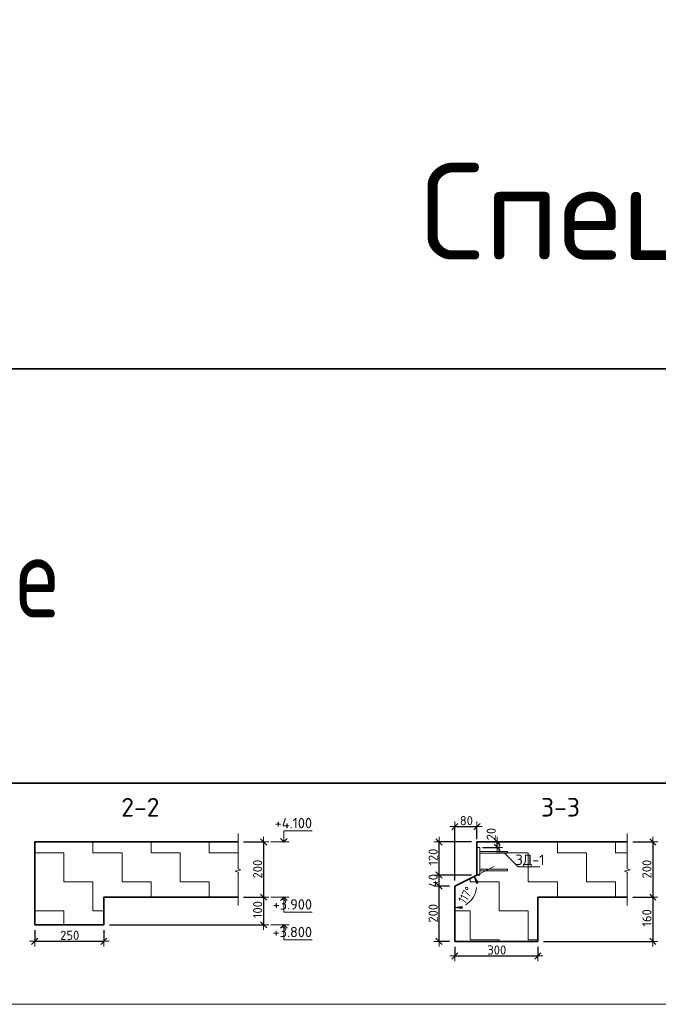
# Model space of a CAD drawing. Header units: metres. Extents: x -38 to 97, y -15 to 21.
# Tile 86 of 89: x 73.02 to 75.34, y 12.47 to 16.04. Entities that reach past the tile are written whole.
import ezdxf

# ---------------------------------------------------------------- set-up
doc = ezdxf.new("R2010")
doc.units = ezdxf.units.M
doc.header["$PDMODE"] = 65
for name, color, linetype, lineweight in [('XR$3$Перекрытие_ Сборный элемент', 7, 'Continuous', 35), ('XR$3$Размерная линия_ общее', 7, 'Continuous', 13), ('XR$3$Текст_ общее_1', 7, 'Continuous', 13), ('XR$4$Текст_ примечание', 7, 'Continuous', 13)]:
    doc.layers.add(name, color=color, linetype=linetype, lineweight=lineweight)
doc.styles.add('ISOCPEUR', font='txt')
doc.dimstyles.new('DIMSTYLE_11', dxfattribs={"dimtxt": 0.033, "dimasz": 0.0375, "dimexe": 0, "dimexo": 0, "dimgap": 0.0165, "dimtad": 2, "dimdec": 0, "dimlfac": 1000, "dimrnd": 1, "dimzin": 12, "dimdsep": 46, "dimtxsty": 'ISOCPEUR', "dimblk1": 'ALL_ML_STRICH', "dimblk2": 'ALL_ML_STRICH', "dimsah": 1, "dimcen": 0, "dimclrd": 7, "dimclre": 256, "dimclrt": 7, "dimadec": 0, "dimazin": 0, "dimtfac": 1, "dimtdec": 0, "dimtix": 1, "dimtmove": 2, "dimatfit": 3, "dimfxl": 0, "dimtvp": 1.2, "dimtzin": 0, "dimlwd": 0, "dimlwe": -3, "dimarcsym": 0})
doc.dimstyles.new('DIMSTYLE_28', dxfattribs={"dimtxt": 0.033, "dimasz": 0.0375, "dimexe": 0, "dimexo": 0, "dimgap": 0.0165, "dimtad": 2, "dimdec": 0, "dimlfac": 1000, "dimrnd": 5, "dimzin": 12, "dimdsep": 46, "dimtxsty": 'ISOCPEUR', "dimblk1": 'ALL_ML_STRICH', "dimblk2": 'ALL_ML_STRICH', "dimsah": 1, "dimcen": 0, "dimclrd": 7, "dimclre": 256, "dimclrt": 7, "dimadec": 0, "dimazin": 0, "dimtfac": 1, "dimtdec": 0, "dimtix": 1, "dimtmove": 2, "dimatfit": 3, "dimfxl": 0, "dimtzin": 0, "dimlwd": 0, "dimlwe": -3, "dimarcsym": 0})
doc.dimstyles.new('DIMSTYLE_29', dxfattribs={"dimtxt": 0.033, "dimasz": 0.0375, "dimexe": 0, "dimexo": 0, "dimgap": 0.0165, "dimtad": 2, "dimdec": 0, "dimlfac": 1000, "dimrnd": 5, "dimzin": 12, "dimdsep": 46, "dimtxsty": 'ISOCPEUR', "dimblk1": 'ALL_ML_STRICH', "dimblk2": 'ALL_ML_STRICH', "dimsah": 1, "dimcen": 0, "dimclrd": 7, "dimclre": 256, "dimclrt": 7, "dimadec": 0, "dimazin": 0, "dimtfac": 1, "dimtdec": 0, "dimtix": 1, "dimtmove": 2, "dimatfit": 3, "dimfxl": 0, "dimtvp": 1.2, "dimtzin": 0, "dimlwd": 0, "dimlwe": -3, "dimarcsym": 0})
doc.dimstyles.new('DIMSTYLE_30', dxfattribs={"dimtxt": 0.033, "dimasz": 0.0375, "dimexe": 0, "dimexo": 0, "dimgap": 0.0165, "dimtad": 2, "dimdec": 0, "dimlfac": 1000, "dimrnd": 5, "dimzin": 12, "dimdsep": 46, "dimtxsty": 'ISOCPEUR', "dimblk1": 'ALL_ML_STRICH', "dimblk2": 'ALL_ML_STRICH', "dimsah": 1, "dimcen": 0, "dimclrd": 7, "dimclre": 256, "dimclrt": 7, "dimadec": 0, "dimazin": 0, "dimtfac": 1, "dimtdec": 0, "dimtix": 1, "dimtmove": 2, "dimatfit": 3, "dimfxl": 0, "dimtzin": 0, "dimlwd": 0, "dimlwe": -3, "dimarcsym": 0})
doc.dimstyles.new('DIMSTYLE_8', dxfattribs={"dimtxt": 0.033, "dimasz": 0.0375, "dimexe": 0, "dimexo": 0, "dimgap": 0.0165, "dimtad": 2, "dimdec": 0, "dimlfac": 1000, "dimrnd": 1, "dimzin": 12, "dimdsep": 46, "dimtxsty": 'ISOCPEUR', "dimblk1": 'ALL_ML_STRICH', "dimblk2": 'ALL_ML_STRICH', "dimsah": 1, "dimcen": 0, "dimclrd": 7, "dimclre": 256, "dimclrt": 7, "dimadec": 0, "dimazin": 0, "dimtfac": 1, "dimtdec": 0, "dimtix": 1, "dimtmove": 2, "dimatfit": 3, "dimfxl": 0, "dimtzin": 0, "dimlwd": 0, "dimlwe": -3, "dimarcsym": 0})
pattern_1 = [(0, (0.21, 0.21), (0.105, 0.105), [0.105, -0.105]), (90, (0.21, 0.21), (-0.105, 0.105), [0.105, -0.105])]

# ---------------------------------------------------------------- blocks, each defined once
blk = doc.blocks.new('ЭЛЕМЕНТ_УЗОРА_3')
at = {"color": 7, "linetype": 'Continuous', "lineweight": 13, "transparency": 33554687}
blk.add_line((73.8149, 12.8295), (73.8149, 12.8295), dxfattribs=at)
blk.add_lwpolyline([(73.8149, 13.0895), (73.8149, 12.9623), (73.8249, 12.9587), (73.8049, 12.9538), (73.8149, 12.9496), (73.8149, 12.8295)], dxfattribs=at)
blk = doc.blocks.new('СЛОЖНЫЙ_ОБЪЕКТ_3')
at = {"color": 7, "linetype": 'Continuous', "lineweight": 13, "transparency": 33554687}
blk.add_line((74.0002, 13.0595), (73.9336, 13.0595), dxfattribs=at)
blk.add_lwpolyline([(73.9802, 13.0595), (73.9802, 13.0995), (74.0826, 13.0995)], dxfattribs=at)
at = {"color": 7, "linetype": 'Continuous', "lineweight": 35, "transparency": 33554687}
blk.add_lwpolyline([(73.9681, 13.0716), (73.9802, 13.0595), (73.9923, 13.0716)], dxfattribs=at)
blk = doc.blocks.new('СЛОЖНЫЙ_ОБЪЕКТ_4')
at = {"color": 7, "linetype": 'Continuous', "lineweight": 13, "transparency": 33554687}
blk.add_line((74.0002, 12.8595), (73.9336, 12.8595), dxfattribs=at)
at = {"color": 7, "linetype": 'Continuous', "lineweight": 35, "transparency": 33554687}
blk.add_lwpolyline([(73.9681, 12.8474), (73.9802, 12.8595), (73.9923, 12.8474)], dxfattribs=at)
at = {"color": 7, "linetype": 'Continuous', "lineweight": 13, "transparency": 33554687}
blk.add_lwpolyline([(73.9802, 12.8595), (73.9802, 12.8055), (74.0826, 12.8055)], dxfattribs=at)
blk = doc.blocks.new('ALL_ML_STRICH')
at = {"color": 0, "linetype": 'ByBlock', "lineweight": -2}
for p, q in [((-1, 0), (0.5, 0)), ((-0.3, -0.3), (0.3, 0.3)), ((0, -0.5), (0, 0.5))]:
    blk.add_line(p, q, dxfattribs=at)
blk = doc.blocks.new('*D52')
at = {"layer": 'DEFPOINTS', "color": 7, "linetype": 'Continuous', "lineweight": 13, "transparency": 33554687}
for p in [(73.8149, 13.0595), (73.9073, 13.0595), (73.8149, 12.8595)]:
    blk.add_point(p, dxfattribs=at)
at = {"layer": 'XR$3$Размерная линия_ общее', "color": 253, "linetype": 'Continuous', "lineweight": -2, "true_color": 0xa0a0a0, "transparency": 33554687}
for p, q in [((73.8349, 13.0595), (73.9073, 13.0595)), ((73.8349, 12.8595), (73.9073, 12.8595))]:
    blk.add_line(p, q, dxfattribs=at)
at = {"layer": 'XR$3$Размерная линия_ общее', "color": 7, "linetype": 'Continuous', "lineweight": -2, "transparency": 33554687}
blk.add_line((73.9073, 13.0595), (73.9073, 12.8595), dxfattribs=at)
at = {"layer": 'XR$3$Размерная линия_ общее', "color": 7, "linetype": 'Continuous', "lineweight": 13, "transparency": 33554687, "xscale": 0.0375, "yscale": 0.0375, "zscale": 0.0375}
for p, rotation in [((73.9073, 13.0595), 90), ((73.9073, 12.8595), 270)]:
    blk.add_blockref('ALL_ML_STRICH', p, dxfattribs=dict(at, rotation=rotation))
at = {"layer": 'XR$3$Размерная линия_ общее', "color": 7, "linetype": 'Continuous', "lineweight": 13, "transparency": 33554687, "insert": (73.8858, 12.9611), "char_height": 0.033, "width": 0.099, "attachment_point": 5, "rotation": 90, "style": 'ISOCPEUR'}
blk.add_mtext('\\A1;{200}', dxfattribs=at)
blk = doc.blocks.new('*D53')
at = {"layer": 'DEFPOINTS', "color": 7, "linetype": 'Continuous', "lineweight": 13, "transparency": 33554687}
for p in [(73.8149, 12.8595), (73.9073, 12.8595), (73.3294, 12.7595)]:
    blk.add_point(p, dxfattribs=at)
at = {"layer": 'XR$3$Размерная линия_ общее', "color": 253, "linetype": 'Continuous', "lineweight": -2, "true_color": 0xa0a0a0, "transparency": 33554687}
for p, q in [((73.8349, 12.8595), (73.9073, 12.8595)), ((73.3494, 12.7595), (73.9073, 12.7595))]:
    blk.add_line(p, q, dxfattribs=at)
at = {"layer": 'XR$3$Размерная линия_ общее', "color": 7, "linetype": 'Continuous', "lineweight": -2, "transparency": 33554687}
blk.add_line((73.9073, 12.8595), (73.9073, 12.7595), dxfattribs=at)
at = {"layer": 'XR$3$Размерная линия_ общее', "color": 7, "linetype": 'Continuous', "lineweight": 13, "transparency": 33554687, "xscale": 0.0375, "yscale": 0.0375, "zscale": 0.0375}
for p, rotation in [((73.9073, 12.8595), 90), ((73.9073, 12.7595), 270)]:
    blk.add_blockref('ALL_ML_STRICH', p, dxfattribs=dict(at, rotation=rotation))
at = {"layer": 'XR$3$Размерная линия_ общее', "color": 7, "linetype": 'Continuous', "lineweight": 13, "transparency": 33554687, "insert": (73.8858, 12.8144), "char_height": 0.033, "width": 0.099, "attachment_point": 5, "rotation": 90, "style": 'ISOCPEUR'}
blk.add_mtext('\\A1;{100}', dxfattribs=at)
blk = doc.blocks.new('СЛОЖНЫЙ_ОБЪЕКТ_5')
at = {"color": 7, "linetype": 'Continuous', "lineweight": 13, "transparency": 33554687}
blk.add_line((74.0002, 12.7595), (73.9336, 12.7595), dxfattribs=at)
at = {"color": 7, "linetype": 'Continuous', "lineweight": 35, "transparency": 33554687}
blk.add_lwpolyline([(73.9681, 12.7474), (73.9802, 12.7595), (73.9923, 12.7474)], dxfattribs=at)
at = {"color": 7, "linetype": 'Continuous', "lineweight": 13, "transparency": 33554687}
blk.add_lwpolyline([(73.9802, 12.7595), (73.9802, 12.7055), (74.0826, 12.7055)], dxfattribs=at)
blk = doc.blocks.new('*D55')
at = {"layer": 'DEFPOINTS', "color": 7, "linetype": 'Continuous', "lineweight": 13, "transparency": 33554687}
for p in [(73.0794, 12.7595), (73.3294, 12.7595), (73.0794, 12.7)]:
    blk.add_point(p, dxfattribs=at)
at = {"layer": 'XR$3$Размерная линия_ общее', "color": 253, "linetype": 'Continuous', "lineweight": -2, "true_color": 0xa0a0a0, "transparency": 33554687}
for p, q in [((73.0794, 12.7395), (73.0794, 12.7)), ((73.3294, 12.7395), (73.3294, 12.7))]:
    blk.add_line(p, q, dxfattribs=at)
at = {"layer": 'XR$3$Размерная линия_ общее', "color": 7, "linetype": 'Continuous', "lineweight": -2, "transparency": 33554687}
blk.add_line((73.0794, 12.7), (73.3294, 12.7), dxfattribs=at)
at = {"layer": 'XR$3$Размерная линия_ общее', "color": 7, "linetype": 'Continuous', "lineweight": 13, "transparency": 33554687, "xscale": 0.0375, "yscale": 0.0375, "zscale": 0.0375, "rotation": 180}
blk.add_blockref('ALL_ML_STRICH', (73.0794, 12.7), dxfattribs=at)
at = {"layer": 'XR$3$Размерная линия_ общее', "color": 7, "linetype": 'Continuous', "lineweight": 13, "transparency": 33554687, "xscale": 0.0375, "yscale": 0.0375, "zscale": 0.0375}
blk.add_blockref('ALL_ML_STRICH', (73.3294, 12.7), dxfattribs=at)
at = {"layer": 'XR$3$Размерная линия_ общее', "color": 7, "linetype": 'Continuous', "lineweight": 13, "transparency": 33554687, "insert": (73.206, 12.7215), "char_height": 0.033, "width": 0.099, "attachment_point": 5, "style": 'ISOCPEUR'}
blk.add_mtext('\\A1;{250}', dxfattribs=at)
blk = doc.blocks.new('ЭЛЕМЕНТ_УЗОРА_4')
at = {"color": 7, "linetype": 'Continuous', "lineweight": 13, "transparency": 33554687}
blk.add_line((75.223, 12.8295), (75.223, 12.8295), dxfattribs=at)
blk.add_lwpolyline([(75.223, 13.0895), (75.223, 12.9623), (75.233, 12.9587), (75.213, 12.9538), (75.223, 12.9496), (75.223, 12.8295)], dxfattribs=at)
blk = doc.blocks.new('*D103')
at = {"layer": 'DEFPOINTS', "color": 7, "linetype": 'Continuous', "lineweight": 13, "transparency": 33554687}
for p in [(75.223, 13.0595), (75.3154, 13.0595), (75.223, 12.8595)]:
    blk.add_point(p, dxfattribs=at)
at = {"layer": 'XR$3$Размерная линия_ общее', "color": 253, "linetype": 'Continuous', "lineweight": -2, "true_color": 0xa0a0a0, "transparency": 33554687}
for p, q in [((75.243, 13.0595), (75.3154, 13.0595)), ((75.243, 12.8595), (75.3154, 12.8595))]:
    blk.add_line(p, q, dxfattribs=at)
at = {"layer": 'XR$3$Размерная линия_ общее', "color": 7, "linetype": 'Continuous', "lineweight": -2, "transparency": 33554687}
blk.add_line((75.3154, 13.0595), (75.3154, 12.8595), dxfattribs=at)
at = {"layer": 'XR$3$Размерная линия_ общее', "color": 7, "linetype": 'Continuous', "lineweight": 13, "transparency": 33554687, "xscale": 0.0375, "yscale": 0.0375, "zscale": 0.0375}
for p, rotation in [((75.3154, 13.0595), 90), ((75.3154, 12.8595), 270)]:
    blk.add_blockref('ALL_ML_STRICH', p, dxfattribs=dict(at, rotation=rotation))
at = {"layer": 'XR$3$Размерная линия_ общее', "color": 7, "linetype": 'Continuous', "lineweight": 13, "transparency": 33554687, "insert": (75.2939, 12.9611), "char_height": 0.033, "width": 0.099, "attachment_point": 5, "rotation": 90, "style": 'ISOCPEUR'}
blk.add_mtext('\\A1;{200}', dxfattribs=at)
blk = doc.blocks.new('*D104')
at = {"layer": 'DEFPOINTS', "color": 7, "linetype": 'Continuous', "lineweight": 13, "transparency": 33554687}
for p in [(75.223, 12.8595), (75.3154, 12.8595), (74.8994, 12.6995)]:
    blk.add_point(p, dxfattribs=at)
at = {"layer": 'XR$3$Размерная линия_ общее', "color": 253, "linetype": 'Continuous', "lineweight": -2, "true_color": 0xa0a0a0, "transparency": 33554687}
for p, q in [((75.243, 12.8595), (75.3154, 12.8595)), ((74.9194, 12.6995), (75.3154, 12.6995))]:
    blk.add_line(p, q, dxfattribs=at)
at = {"layer": 'XR$3$Размерная линия_ общее', "color": 7, "linetype": 'Continuous', "lineweight": -2, "transparency": 33554687}
blk.add_line((75.3154, 12.8595), (75.3154, 12.6995), dxfattribs=at)
at = {"layer": 'XR$3$Размерная линия_ общее', "color": 7, "linetype": 'Continuous', "lineweight": 13, "transparency": 33554687, "xscale": 0.0375, "yscale": 0.0375, "zscale": 0.0375}
for p, rotation in [((75.3154, 12.8595), 90), ((75.3154, 12.6995), 270)]:
    blk.add_blockref('ALL_ML_STRICH', p, dxfattribs=dict(at, rotation=rotation))
at = {"layer": 'XR$3$Размерная линия_ общее', "color": 7, "linetype": 'Continuous', "lineweight": 13, "transparency": 33554687, "insert": (75.2939, 12.7844), "char_height": 0.033, "width": 0.099, "attachment_point": 5, "rotation": 90, "style": 'ISOCPEUR'}
blk.add_mtext('\\A1;{160}', dxfattribs=at)
blk = doc.blocks.new('*D113')
at = {"layer": 'DEFPOINTS', "color": 7, "linetype": 'Continuous', "lineweight": 13, "transparency": 33554687}
for p in [(74.5994, 12.6995), (74.8994, 12.6995), (74.5994, 12.6467)]:
    blk.add_point(p, dxfattribs=at)
at = {"layer": 'XR$3$Размерная линия_ общее', "color": 253, "linetype": 'Continuous', "lineweight": -2, "true_color": 0xa0a0a0, "transparency": 33554687}
for p, q in [((74.5994, 12.6795), (74.5994, 12.6467)), ((74.8994, 12.6795), (74.8994, 12.6467))]:
    blk.add_line(p, q, dxfattribs=at)
at = {"layer": 'XR$3$Размерная линия_ общее', "color": 7, "linetype": 'Continuous', "lineweight": -2, "transparency": 33554687}
blk.add_line((74.5994, 12.6467), (74.8994, 12.6467), dxfattribs=at)
at = {"layer": 'XR$3$Размерная линия_ общее', "color": 7, "linetype": 'Continuous', "lineweight": 13, "transparency": 33554687, "xscale": 0.0375, "yscale": 0.0375, "zscale": 0.0375, "rotation": 180}
blk.add_blockref('ALL_ML_STRICH', (74.5994, 12.6467), dxfattribs=at)
at = {"layer": 'XR$3$Размерная линия_ общее', "color": 7, "linetype": 'Continuous', "lineweight": 13, "transparency": 33554687, "xscale": 0.0375, "yscale": 0.0375, "zscale": 0.0375}
blk.add_blockref('ALL_ML_STRICH', (74.8994, 12.6467), dxfattribs=at)
at = {"layer": 'XR$3$Размерная линия_ общее', "color": 7, "linetype": 'Continuous', "lineweight": 13, "transparency": 33554687, "insert": (74.751, 12.6682), "char_height": 0.033, "width": 0.099, "attachment_point": 5, "style": 'ISOCPEUR'}
blk.add_mtext('\\A1;{300}', dxfattribs=at)
blk = doc.blocks.new('*D224')
at = {"layer": 'DEFPOINTS', "color": 7, "linetype": 'Continuous', "lineweight": 13, "transparency": 33554687}
for p in [(74.5994, 12.8995), (74.5422, 12.6995), (74.5994, 12.6995)]:
    blk.add_point(p, dxfattribs=at)
at = {"layer": 'XR$3$Размерная линия_ общее', "color": 253, "linetype": 'Continuous', "lineweight": -2, "true_color": 0xa0a0a0, "transparency": 33554687}
for p, q in [((74.5794, 12.8995), (74.5422, 12.8995)), ((74.5794, 12.6995), (74.5422, 12.6995))]:
    blk.add_line(p, q, dxfattribs=at)
at = {"layer": 'XR$3$Размерная линия_ общее', "color": 7, "linetype": 'Continuous', "lineweight": -2, "transparency": 33554687}
blk.add_line((74.5422, 12.6995), (74.5422, 12.8995), dxfattribs=at)
at = {"layer": 'XR$3$Размерная линия_ общее', "color": 7, "linetype": 'Continuous', "lineweight": 13, "transparency": 33554687, "xscale": 0.0375, "yscale": 0.0375, "zscale": 0.0375}
for p, rotation in [((74.5422, 12.8995), 90), ((74.5422, 12.6995), 270)]:
    blk.add_blockref('ALL_ML_STRICH', p, dxfattribs=dict(at, rotation=rotation))
at = {"layer": 'XR$3$Размерная линия_ общее', "color": 7, "linetype": 'Continuous', "lineweight": 13, "transparency": 33554687, "insert": (74.5207, 12.8011), "char_height": 0.033, "width": 0.099, "attachment_point": 5, "rotation": 90, "style": 'ISOCPEUR'}
blk.add_mtext('\\A1;{200}', dxfattribs=at)
blk = doc.blocks.new('*D225')
at = {"layer": 'DEFPOINTS', "color": 7, "linetype": 'Continuous', "lineweight": 13, "transparency": 33554687}
for p in [(74.6794, 12.9395), (74.5422, 12.8995), (74.5994, 12.8995)]:
    blk.add_point(p, dxfattribs=at)
at = {"layer": 'XR$3$Размерная линия_ общее', "color": 253, "linetype": 'Continuous', "lineweight": -2, "true_color": 0xa0a0a0, "transparency": 33554687}
for p, q in [((74.6594, 12.9395), (74.5422, 12.9395)), ((74.5794, 12.8995), (74.5422, 12.8995))]:
    blk.add_line(p, q, dxfattribs=at)
at = {"layer": 'XR$3$Размерная линия_ общее', "color": 7, "linetype": 'Continuous', "lineweight": -2, "transparency": 33554687}
blk.add_line((74.5422, 12.8995), (74.5422, 12.9395), dxfattribs=at)
at = {"layer": 'XR$3$Размерная линия_ общее', "color": 7, "linetype": 'Continuous', "lineweight": 13, "transparency": 33554687, "xscale": 0.0375, "yscale": 0.0375, "zscale": 0.0375}
for p, rotation in [((74.5422, 12.9395), 90), ((74.5422, 12.8995), 270)]:
    blk.add_blockref('ALL_ML_STRICH', p, dxfattribs=dict(at, rotation=rotation))
at = {"layer": 'XR$3$Размерная линия_ общее', "color": 7, "linetype": 'Continuous', "lineweight": 13, "transparency": 33554687, "insert": (74.5207, 12.9195), "char_height": 0.033, "width": 0.066, "attachment_point": 5, "rotation": 90, "style": 'ISOCPEUR'}
blk.add_mtext('\\A1;{40}', dxfattribs=at)
blk = doc.blocks.new('*D226')
at = {"layer": 'DEFPOINTS', "color": 7, "linetype": 'Continuous', "lineweight": 13, "transparency": 33554687}
for p in [(74.6794, 13.0595), (74.5422, 12.9395), (74.6794, 12.9395)]:
    blk.add_point(p, dxfattribs=at)
at = {"layer": 'XR$3$Размерная линия_ общее', "color": 253, "linetype": 'Continuous', "lineweight": -2, "true_color": 0xa0a0a0, "transparency": 33554687}
for p, q in [((74.6594, 13.0595), (74.5422, 13.0595)), ((74.6594, 12.9395), (74.5422, 12.9395))]:
    blk.add_line(p, q, dxfattribs=at)
at = {"layer": 'XR$3$Размерная линия_ общее', "color": 7, "linetype": 'Continuous', "lineweight": -2, "transparency": 33554687}
blk.add_line((74.5422, 12.9395), (74.5422, 13.0595), dxfattribs=at)
at = {"layer": 'XR$3$Размерная линия_ общее', "color": 7, "linetype": 'Continuous', "lineweight": 13, "transparency": 33554687, "xscale": 0.0375, "yscale": 0.0375, "zscale": 0.0375}
for p, rotation in [((74.5422, 13.0595), 90), ((74.5422, 12.9395), 270)]:
    blk.add_blockref('ALL_ML_STRICH', p, dxfattribs=dict(at, rotation=rotation))
at = {"layer": 'XR$3$Размерная линия_ общее', "color": 7, "linetype": 'Continuous', "lineweight": 13, "transparency": 33554687, "insert": (74.5207, 13.0044), "char_height": 0.033, "width": 0.099, "attachment_point": 5, "rotation": 90, "style": 'ISOCPEUR'}
blk.add_mtext('\\A1;{120}', dxfattribs=at)
blk = doc.blocks.new('СЛОЖНЫЙ_ОБЪЕКТ_38')
at = {"layer": 'XR$3$Перекрытие_ Сборный элемент', "color": 7, "linetype": 'Continuous', "lineweight": 13, "transparency": 33554687}
for points in [[(74.6894, 12.9395), (74.6894, 13.0395), (74.6794, 13.0395), (74.6794, 12.9395), (74.6894, 12.9395)], [(74.6894, 13.0245), (74.6894, 13.0185), (74.7894, 13.0185), (74.7894, 13.0245), (74.6894, 13.0245)], [(74.6894, 12.9545), (74.6894, 12.9605), (74.7894, 12.9605), (74.7894, 12.9545), (74.6894, 12.9545)]]:
    blk.add_lwpolyline(points, close=True, dxfattribs=at)
blk = doc.blocks.new('*D230')
at = {"layer": 'DEFPOINTS', "color": 7, "linetype": 'Continuous', "lineweight": 13, "transparency": 33554687}
for p in [(74.5994, 13.1148), (74.6794, 13.0495), (74.5994, 12.8995)]:
    blk.add_point(p, dxfattribs=at)
at = {"layer": 'XR$3$Размерная линия_ общее', "color": 253, "linetype": 'Continuous', "lineweight": -2, "true_color": 0xa0a0a0, "transparency": 33554687}
for p, q in [((74.5994, 12.9195), (74.5994, 13.1148)), ((74.6794, 13.0695), (74.6794, 13.1148))]:
    blk.add_line(p, q, dxfattribs=at)
at = {"layer": 'XR$3$Размерная линия_ общее', "color": 7, "linetype": 'Continuous', "lineweight": -2, "transparency": 33554687}
blk.add_line((74.5994, 13.1148), (74.6794, 13.1148), dxfattribs=at)
at = {"layer": 'XR$3$Размерная линия_ общее', "color": 7, "linetype": 'Continuous', "lineweight": 13, "transparency": 33554687, "xscale": 0.0375, "yscale": 0.0375, "zscale": 0.0375, "rotation": 180}
blk.add_blockref('ALL_ML_STRICH', (74.5994, 13.1148), dxfattribs=at)
at = {"layer": 'XR$3$Размерная линия_ общее', "color": 7, "linetype": 'Continuous', "lineweight": 13, "transparency": 33554687, "xscale": 0.0375, "yscale": 0.0375, "zscale": 0.0375}
blk.add_blockref('ALL_ML_STRICH', (74.6794, 13.1148), dxfattribs=at)
at = {"layer": 'XR$3$Размерная линия_ общее', "color": 7, "linetype": 'Continuous', "lineweight": 13, "transparency": 33554687, "insert": (74.641, 13.1363), "char_height": 0.033, "width": 0.066, "attachment_point": 5, "style": 'ISOCPEUR'}
blk.add_mtext('\\A1;{80}', dxfattribs=at)
blk = doc.blocks.new('COMPLEX_ANGLEDIM_0')
at = {"color": 7, "linetype": 'Continuous', "lineweight": 13, "transparency": 33554687}
for p, q in [((74.6689, 12.9343), (74.6857, 12.9427)), ((74.6689, 12.9343), (74.6522, 12.9259)), ((74.6689, 12.9343), (74.684, 12.9125)), ((74.6773, 12.9091), (74.6689, 12.9343)), ((74.6689, 12.9343), (74.6815, 12.9091)), ((74.6689, 12.9343), (74.6689, 12.9343)), ((74.684, 12.9125), (74.6773, 12.9091)), ((74.5994, 12.8217), (74.5994, 12.8404)), ((74.6256, 12.8254), (74.5994, 12.8217)), ((74.5994, 12.8217), (74.6256, 12.8179)), ((74.5994, 12.8217), (74.6275, 12.8217)), ((74.5994, 12.8217), (74.5994, 12.8217)), ((74.5994, 12.8217), (74.5994, 12.8029)), ((74.6256, 12.8179), (74.6256, 12.8254))]:
    blk.add_line(p, q, dxfattribs=at)
for start, end in [(10.7874, 26.5651), (300.1653, 356.3998), (270, 285.2956)]:
    blk.add_arc((74.5994, 12.8995), 0.0778, start, end, dxfattribs=at)
at = {"color": 7, "linetype": 'Continuous', "lineweight": 13, "transparency": 33554687, "insert": (74.6371, 12.8332), "char_height": 0.033, "width": 0.088972, "attachment_point": 7, "rotation": 58.2825, "style": 'ISOCPEUR'}
blk.add_mtext('\\W0.79;117%%d', dxfattribs=at)
blk = doc.blocks.new('*D232')
at = {"layer": 'DEFPOINTS', "color": 7, "linetype": 'Continuous', "lineweight": 13, "transparency": 33554687}
for p in [(74.6794, 13.0595), (74.6794, 13.0395), (74.7524, 13.0395)]:
    blk.add_point(p, dxfattribs=at)
at = {"layer": 'XR$3$Размерная линия_ общее', "color": 253, "linetype": 'Continuous', "lineweight": -2, "true_color": 0xa0a0a0, "transparency": 33554687}
for p, q in [((74.6994, 13.0595), (74.7524, 13.0595)), ((74.6994, 13.0395), (74.7524, 13.0395))]:
    blk.add_line(p, q, dxfattribs=at)
at = {"layer": 'XR$3$Размерная линия_ общее', "color": 7, "linetype": 'Continuous', "lineweight": -2, "transparency": 33554687}
blk.add_line((74.7524, 13.0395), (74.7524, 13.0595), dxfattribs=at)
at = {"layer": 'XR$3$Размерная линия_ общее', "color": 7, "linetype": 'Continuous', "lineweight": 13, "transparency": 33554687, "xscale": 0.0375, "yscale": 0.0375, "zscale": 0.0375}
for p, rotation in [((74.7524, 13.0595), 90), ((74.7524, 13.0395), 270)]:
    blk.add_blockref('ALL_ML_STRICH', p, dxfattribs=dict(at, rotation=rotation))
at = {"layer": 'XR$3$Размерная линия_ общее', "color": 7, "linetype": 'Continuous', "lineweight": 13, "transparency": 33554687, "insert": (74.7308, 13.0877), "char_height": 0.033, "width": 0.066, "attachment_point": 5, "rotation": 90, "style": 'ISOCPEUR'}
blk.add_mtext('\\A1;{20}', dxfattribs=at)

msp = doc.modelspace()

# ---------------------------------------------------------------- hatches: boundary and pattern name
at = {"linetype": 'Continuous', "lineweight": 13, "transparency": 33554687}
h = msp.add_hatch(dxfattribs=at)
h.set_pattern_fill('____', scale=0.105, style=0, pattern_type=2)
h.set_pattern_definition(pattern_1)
h.paths.add_polyline_path([(73.8149, 13.0595), (73.0794, 13.0595), (73.0794, 12.7595), (73.3294, 12.7595), (73.3294, 12.8595), (73.8149, 12.8595)], flags=0)
h = msp.add_hatch(dxfattribs=at)
h.set_pattern_fill('____', scale=0.105, style=0, pattern_type=2)
h.set_pattern_definition(pattern_1)
h.paths.add_polyline_path([(74.6794, 12.9395), (74.5994, 12.8995), (74.5994, 12.6995), (74.8994, 12.6995), (74.8994, 12.8595), (75.223, 12.8595), (75.223, 13.0595), (74.6794, 13.0595)], flags=0)

# ---------------------------------------------------------------- linework, layer by layer
at = {"color": 7, "linetype": 'Continuous', "lineweight": 35, "transparency": 33554687}
for p, q in [((75.223, 13.0595), (74.6794, 13.0595)), ((74.6794, 13.0595), (74.6794, 12.9395)), ((74.6794, 12.9395), (74.5994, 12.8995)), ((74.5994, 12.8995), (74.5994, 12.8595)), ((73.3294, 12.8595), (73.8149, 12.8595)), ((74.5994, 12.8595), (74.5994, 12.6995)), ((74.8994, 12.6995), (74.8994, 12.8595)), ((74.8994, 12.8595), (75.223, 12.8595)), ((74.5994, 12.6995), (74.8994, 12.6995))]:
    msp.add_line(p, q, dxfattribs=at)
at = {"color": 7, "linetype": 'Continuous', "lineweight": 13, "transparency": 33554687}
msp.add_line((74.5994, 12.8995), (74.742, 12.9708), dxfattribs=at)
at = {"color": 7, "linetype": 'Continuous', "lineweight": 35, "transparency": 33554687}
for points in [[(73.8149, 13.0595), (73.0794, 13.0595), (73.0794, 12.8595)], [(73.0794, 12.8595), (73.0794, 12.7595), (73.3294, 12.7595), (73.3294, 12.8595)]]:
    msp.add_lwpolyline(points, dxfattribs=at)
at = {"color": 7, "linetype": 'Continuous', "lineweight": 13, "transparency": 33554687}
msp.add_lwpolyline([(74.7794, 13.0185), (74.8289, 12.969), (74.9067, 12.969)], dxfattribs=at)
at = {"layer": 'XR$4$Текст_ примечание', "color": 7, "linetype": 'Continuous', "lineweight": 35, "transparency": 33554687}
for p, q in [((86.4198, 14.7717), (67.9198, 14.7717)), ((86.4198, 13.2717), (67.9198, 13.2717))]:
    msp.add_line(p, q, dxfattribs=at)
at = {"layer": 'XR$4$Текст_ примечание', "color": 7, "linetype": 'Continuous', "lineweight": 13, "transparency": 33554687}
msp.add_line((86.4198, 12.4717), (67.9198, 12.4717), dxfattribs=at)

# ---------------------------------------------------------------- block references
at = {"color": 7, "linetype": 'Continuous', "lineweight": 13, "transparency": 33554687}
for name in ['ЭЛЕМЕНТ_УЗОРА_3', 'ЭЛЕМЕНТ_УЗОРА_4', 'COMPLEX_ANGLEDIM_0']:
    msp.add_blockref(name, (0, 0), dxfattribs=at)
at = {"color": 7, "linetype": 'Continuous', "lineweight": 35, "transparency": 33554687}
for name in ['СЛОЖНЫЙ_ОБЪЕКТ_3', 'СЛОЖНЫЙ_ОБЪЕКТ_4', 'СЛОЖНЫЙ_ОБЪЕКТ_5']:
    msp.add_blockref(name, (0, 0), dxfattribs=at)
at = {"layer": 'XR$3$Перекрытие_ Сборный элемент', "color": 7, "linetype": 'Continuous', "lineweight": 13, "transparency": 33554687}
msp.add_blockref('СЛОЖНЫЙ_ОБЪЕКТ_38', (0, 0), dxfattribs=at)

# ---------------------------------------------------------------- texts
at = {"color": 7, "linetype": 'Continuous', "lineweight": 50, "transparency": 33554687, "char_height": 0.0675, "width": 0.172565, "attachment_point": 5, "style": 'ISOCPEUR'}
for s, insert in [('\\A1;{\\fISOCPEUR|i0|b0;\\H0.067500;\\W1.000000;\\C7;2-2}\\P', (73.4615, 13.1849)), ('\\A1;{\\fISOCPEUR|i0|b0;\\H0.067500;\\W1.000000;\\C7;3-3}\\P', (74.9815, 13.1849))]:
    msp.add_mtext(s, dxfattribs=dict(at, insert=insert))
at = {"color": 7, "linetype": 'Continuous', "lineweight": 13, "transparency": 33554687, "char_height": 0.0375, "attachment_point": 9, "style": 'ISOCPEUR'}
for s, insert, width in [('\\A1;{\\fISOCPEUR|i0|b0;\\H0.037500;\\W1.000000;\\C7;+4.100}\\P', (74.0826, 13.1087), 0.155671), ('\\A1;{\\fISOCPEUR|i0|b0;\\H0.037500;\\W1.000000;\\C7;+3.900}\\P', (74.0826, 12.8147), 0.160312), ('\\A1;{\\fISOCPEUR|i0|b0;\\H0.037500;\\W1.000000;\\C7;+3.800}\\P', (74.0826, 12.7147), 0.160312)]:
    msp.add_mtext(s, dxfattribs=dict(at, insert=insert, width=width))
at = {"layer": 'XR$3$Текст_ общее_1', "color": 7, "linetype": 'Continuous', "lineweight": 13, "transparency": 33554687, "insert": (74.8711, 12.9907), "char_height": 0.0375, "width": 0.123317, "attachment_point": 5, "style": 'ISOCPEUR'}
msp.add_mtext('\\A1;{\\fISOCPEUR|i0|b0;\\H0.037500;\\W1.000000;\\C7;ЗД-1}\\P', dxfattribs=at)
at = {"layer": 'XR$4$Текст_ примечание', "color": 7, "linetype": 'Continuous', "lineweight": 35, "transparency": 33554687, "attachment_point": 7, "style": 'ISOCPEUR'}
for s, insert, char_height, width in [('\\W0.99;Спецификация стержней', (74.4748, 15.0717), 0.35, 5.559674), ('\\W0.78;Обозначение', (71.3355, 13.8717), 0.3, 1.999529)]:
    msp.add_mtext(s, dxfattribs=dict(at, insert=insert, char_height=char_height, width=width))

# ---------------------------------------------------------------- dimensions: what is measured, and where the dimension line sits
at = {"layer": 'XR$3$Размерная линия_ общее', "color": 7, "linetype": 'Continuous', "lineweight": 13, "transparency": 33554687}
for base, p1, p2, picture, middle in [((74.6794, 13.1148), (74.5994, 12.9195), (74.6794, 13.0695), '*D230', (74.641, 13.1363)), ((73.3294, 12.7), (73.0794, 12.7395), (73.3294, 12.7395), '*D55', (73.206, 12.7215)), ((74.8994, 12.6467), (74.5994, 12.6795), (74.8994, 12.6795), '*D113', (74.751, 12.6682))]:
    dim = msp.add_linear_dim(base=base, p1=p1, p2=p2, dimstyle='DIMSTYLE_8', override={"dimpost": '<>', "dimclrd": 7, "dimclre": 253, "dimclrt": 7, "dimlwd": 0, "dimlwe": 65533}, dxfattribs=at)
    dim.commit()
    dim.dimension.update_dxf_attribs({"geometry": picture, "text_midpoint": middle, "dimtype": 160})
for base, p1, p2, angle, dimstyle, picture, middle in [((74.7524, 13.0595), (74.6994, 13.0395), (74.6994, 13.0595), 90, 'DIMSTYLE_11', '*D232', (74.7308, 13.0877)), ((73.9073, 12.8595), (73.8349, 13.0595), (73.8349, 12.8595), 270, 'DIMSTYLE_8', '*D52', (73.8858, 12.9611)), ((74.5422, 13.0595), (74.6594, 12.9395), (74.6594, 13.0595), 90, 'DIMSTYLE_30', '*D226', (74.5207, 13.0044)), ((75.3154, 12.8595), (75.243, 13.0595), (75.243, 12.8595), 270, 'DIMSTYLE_8', '*D103', (75.2939, 12.9611)), ((74.5422, 12.9395), (74.5794, 12.8995), (74.6594, 12.9395), 90, 'DIMSTYLE_29', '*D225', (74.5207, 12.9195)), ((74.5422, 12.8995), (74.5794, 12.6995), (74.5794, 12.8995), 90, 'DIMSTYLE_28', '*D224', (74.5207, 12.8011)), ((73.9073, 12.7595), (73.8349, 12.8595), (73.3494, 12.7595), 270, 'DIMSTYLE_8', '*D53', (73.8858, 12.8144)), ((75.3154, 12.6995), (75.243, 12.8595), (74.9194, 12.6995), 270, 'DIMSTYLE_8', '*D104', (75.2939, 12.7844))]:
    dim = msp.add_linear_dim(base=base, p1=p1, p2=p2, angle=angle, dimstyle=dimstyle, override={"dimpost": '<>', "dimclrd": 7, "dimclre": 253, "dimclrt": 7, "dimlwd": 0, "dimlwe": 65533}, dxfattribs=at)
    dim.commit()
    dim.dimension.update_dxf_attribs({"geometry": picture, "text_midpoint": middle, "dimtype": 160})

doc.saveas('drawing.dxf')
